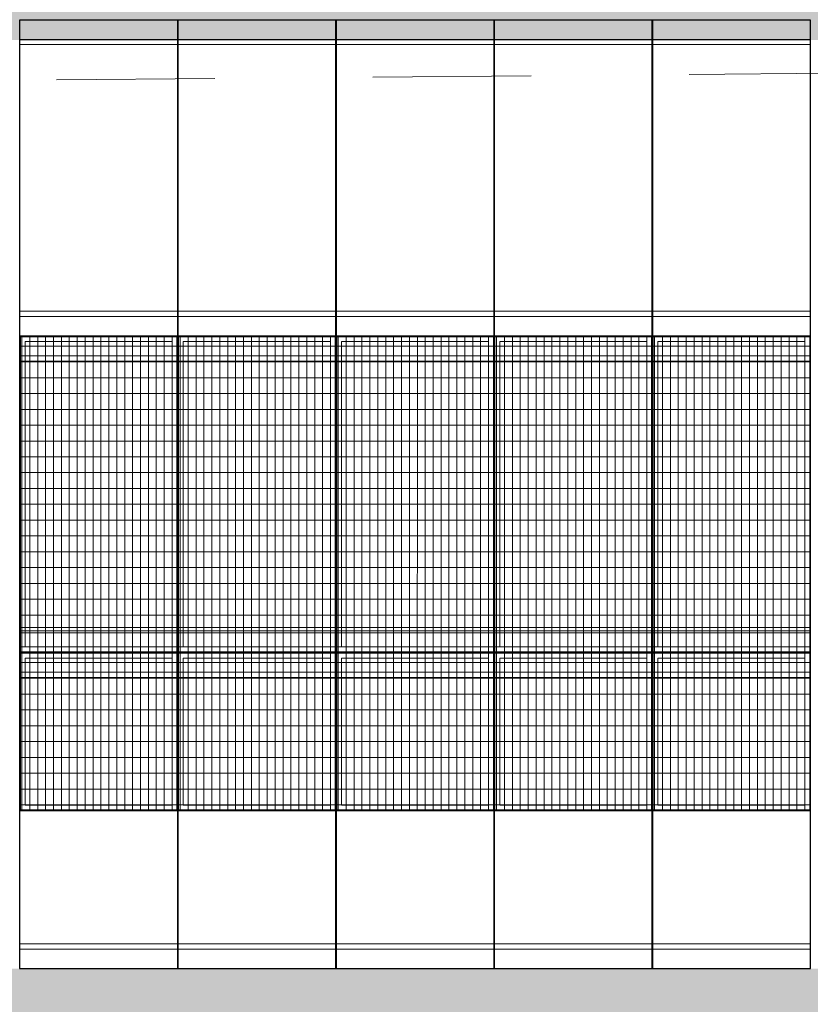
# Model space of a CAD drawing. Header units: metres. Extents: x -373759 to -373409, y 810976 to 811228.
# Tile 63 of 153: x -373613.38 to -373608.38, y 811109.66 to 811115.88. Entities that reach past the tile are written whole.
import ezdxf

# ---------------------------------------------------------------- set-up
doc = ezdxf.new("R2010")
doc.units = ezdxf.units.M
doc.header["$XCLIPFRAME"] = 2
doc.linetypes.add('TRAÇO 1mm', pattern=[2, 1, -1])
doc.layers.add('A-DETL', color=7, linetype='Continuous', lineweight=5, true_color=0x00a600)
for name, color, linetype, lineweight in [('A-FLOR', 7, 'Continuous', 5), ('A-FLOR-PATT', 7, 'Continuous', 5), ('A-GENM', 7, 'Continuous', 5), ('I-WALL', 7, 'Continuous', 5)]:
    doc.layers.add(name, color=color, linetype=linetype, lineweight=lineweight)
picture_1 = doc.add_image_def('image1.jpg', size_in_pixel=(999, 584))
pattern_1 = [(270, (3125.54, 1874.46), (100, 6e-15), []), (0, (3125.54, 1874.46), (0, 50), [])]

# ---------------------------------------------------------------- blocks, each defined once
blk = doc.blocks.new('_EST_ PLACA PISO ESTRUTURAL MEIO - _EST_ PLACA PISO ESTRUTURAL MEIO-V15-PISTA INFERIOR PARTE 1')
at = {"layer": 'A-GENM', "color": 253, "true_color": 0xaaaaaa}
for p, q in [((-1000, 500), (-1000, -500)), ((-997.5, 500), (997.5, 500)), ((-875.8, 500), (-997.5, 500)), ((-842.5, 500), (-875.8, 500)), ((842.5, 500), (-842.5, 500)), ((875.8, 500), (842.5, 500)), ((997.5, 500), (875.8, 500)), ((1000, 500), (1000, -500)), ((997.5, 497.5), (-997.5, 497.5)), ((-997.5, 497.5), (997.5, 497.5)), ((-997.5, 497.5), (-997.5, -497.5)), ((-997.5, 497.5), (-997.5, -497.5)), ((-997.5, -497.5), (-997.5, 497.5)), ((-997.5, 497.5), (-997.5, -497.5)), ((-875.8, 497.5), (-875.8, -497.5)), ((-842.5, -497.5), (-842.5, 497.5)), ((842.5, 497.5), (842.5, -497.5)), ((875.8, 497.5), (875.8, -497.5)), ((997.5, -497.5), (997.5, 497.5)), ((997.5, 497.5), (997.5, -497.5)), ((997.5, 497.5), (997.5, -497.5)), ((997.5, 497.5), (997.5, -497.5)), ((997.5, -497.5), (-997.5, -497.5)), ((-997.5, -497.5), (997.5, -497.5)), ((-997.5, -500), (-875.8, -500)), ((997.5, -500), (-997.5, -500)), ((-875.8, -500), (-842.5, -500)), ((-842.5, -500), (842.5, -500)), ((842.5, -500), (875.8, -500)), ((875.8, -500), (997.5, -500))]:
    blk.add_line(p, q, dxfattribs=at)
blk = doc.blocks.new('_EST_ PLACA PISO ESTRUTURAL MEIO - _EST_ PLACA PISO ESTRUTURAL MEIO-V122-PISTA INFERIOR PARTE 1')
at = {"layer": 'A-GENM', "color": 253, "true_color": 0xaaaaaa}
for p, q in [((-1000, -500), (-1000, 500)), ((-997.5, 500), (997.5, 500)), ((-875.8, 500), (-997.5, 500)), ((-842.5, 500), (-875.8, 500)), ((842.5, 500), (-842.5, 500)), ((875.8, 500), (842.5, 500)), ((997.5, 500), (875.8, 500)), ((1000, -500), (1000, 500)), ((997.5, 497.5), (-997.5, 497.5)), ((-997.5, 497.5), (997.5, 497.5)), ((-997.5, 497.5), (-997.5, -497.5)), ((-997.5, 497.5), (-997.5, -497.5)), ((-997.5, -497.5), (-997.5, 497.5)), ((-997.5, 497.5), (-997.5, -497.5)), ((-875.8, 493.2), (-875.8, 465)), ((-875.8, 465), (-875.8, -465)), ((-842.5, 465), (-842.5, 492.7)), ((-842.5, -465), (-842.5, 465)), ((842.5, 495), (842.5, 466.9)), ((842.5, 465), (842.5, -465)), ((875.8, 495), (875.8, 466.4)), ((875.8, 465), (875.8, -465)), ((997.5, -497.5), (997.5, 497.5)), ((997.5, 497.5), (997.5, -497.5)), ((997.5, 497.5), (997.5, -497.5)), ((997.5, 497.5), (997.5, -497.5)), ((997.5, -497.5), (-997.5, -497.5)), ((-997.5, -497.5), (997.5, -497.5)), ((-875.8, -465), (-875.8, -493.2)), ((-842.5, -492.7), (-842.5, -465)), ((842.5, -466.9), (842.5, -495)), ((875.8, -466.4), (875.8, -495)), ((-997.5, -500), (-875.8, -500)), ((997.5, -500), (-997.5, -500)), ((-875.8, -500), (-842.5, -500)), ((-842.5, -500), (842.5, -500)), ((842.5, -500), (875.8, -500)), ((875.8, -500), (997.5, -500))]:
    blk.add_line(p, q, dxfattribs=at)
blk = doc.blocks.new('_EST_ PLACA PISO ESTRUTURAL MEIO - _EST_ PLACA PISO ESTRUTURAL MEIO-V123-PISTA INFERIOR PARTE 1')
at = {"layer": 'A-GENM', "color": 253, "true_color": 0xaaaaaa}
for p, q in [((-1000, 500), (-1000, -500)), ((-997.5, 500), (0, 500)), ((-875.8, 500), (-997.5, 500)), ((-842.5, 500), (-875.8, 500)), ((0, 500), (-842.5, 500)), ((0, 500), (997.5, 500)), ((842.5, 500), (0, 500)), ((875.8, 500), (842.5, 500)), ((997.5, 500), (875.8, 500)), ((1000, 500), (1000, -500)), ((-2.5, 497.5), (-997.5, 497.5)), ((-997.5, 497.5), (-2.5, 497.5)), ((-997.5, 497.5), (-997.5, -497.5)), ((-997.5, 497.5), (-997.5, -497.5)), ((-997.5, -497.5), (-997.5, 497.5)), ((-997.5, 497.5), (-997.5, -497.5)), ((-875.8, 495), (-875.8, 467.8)), ((-875.8, 465), (-875.8, -465)), ((-842.5, 465), (-842.5, 495)), ((-842.5, -465), (-842.5, 465)), ((997.5, 497.5), (0, 497.5)), ((0, 497.5), (997.5, 497.5)), ((842.5, 497.5), (842.5, -497.5)), ((875.8, 497.5), (875.8, -497.5)), ((997.5, -497.5), (997.5, 497.5)), ((997.5, 497.5), (997.5, -497.5)), ((997.5, 497.5), (997.5, -497.5)), ((997.5, 497.5), (997.5, -497.5)), ((-2.5, -497.5), (-997.5, -497.5)), ((-997.5, -497.5), (-2.5, -497.5)), ((-875.8, -467.8), (-875.8, -495)), ((-842.5, -495), (-842.5, -465)), ((997.5, -497.5), (0, -497.5)), ((0, -497.5), (997.5, -497.5)), ((-997.5, -500), (-875.8, -500)), ((0, -500), (-997.5, -500)), ((-875.8, -500), (-842.5, -500)), ((-842.5, -500), (0, -500)), ((0, -500), (842.5, -500)), ((997.5, -500), (0, -500)), ((842.5, -500), (875.8, -500)), ((875.8, -500), (997.5, -500))]:
    blk.add_line(p, q, dxfattribs=at)
blk = doc.blocks.new('_EST_ PLACA PISO ESTRUTURAL MEIO - _EST_ PLACA PISO ESTRUTURAL MEIO-V92-PISTA INFERIOR PARTE 1')
at = {"layer": 'A-GENM', "color": 253, "true_color": 0xaaaaaa}
for p, q in [((-1000, 500), (-1000, -500)), ((-997.5, 500), (997.5, 500)), ((-875.8, 500), (-997.5, 500)), ((-842.5, 500), (-875.8, 500)), ((842.5, 500), (-842.5, 500)), ((875.8, 500), (842.5, 500)), ((997.5, 500), (875.8, 500)), ((1000, 500), (1000, -500)), ((997.5, 497.5), (-997.5, 497.5)), ((-997.5, 497.5), (997.5, 497.5)), ((-997.5, 497.5), (-997.5, -497.5)), ((-997.5, 497.5), (-997.5, -497.5)), ((-997.5, -497.5), (-997.5, 497.5)), ((-997.5, 497.5), (-997.5, -497.5)), ((-875.8, 497.5), (-875.8, -497.5)), ((-842.5, -497.5), (-842.5, 497.5)), ((842.5, 497.5), (842.5, -497.5)), ((875.8, 497.5), (875.8, -497.5)), ((997.5, -497.5), (997.5, 497.5)), ((997.5, 497.5), (997.5, -497.5)), ((997.5, 497.5), (997.5, -497.5)), ((997.5, 497.5), (997.5, -497.5)), ((997.5, -497.5), (-997.5, -497.5)), ((-997.5, -497.5), (997.5, -497.5)), ((-997.5, -500), (-875.8, -500)), ((997.5, -500), (-997.5, -500)), ((-875.8, -500), (-842.5, -500)), ((-842.5, -500), (842.5, -500)), ((842.5, -500), (875.8, -500)), ((875.8, -500), (997.5, -500))]:
    blk.add_line(p, q, dxfattribs=at)
blk = doc.blocks.new('_EST_ PLACA PISO ESTRUTURAL MEIO - _EST_ PLACA PISO ESTRUTURAL MEIO-V124-PISTA INFERIOR PARTE 1')
at = {"layer": 'A-GENM', "color": 253, "true_color": 0xaaaaaa}
for p, q in [((-1000, -500), (-1000, 500)), ((-997.5, 500), (997.5, 500)), ((-875.8, 500), (-997.5, 500)), ((-842.5, 500), (-875.8, 500)), ((842.5, 500), (-842.5, 500)), ((875.8, 500), (842.5, 500)), ((997.5, 500), (875.8, 500)), ((1000, -500), (1000, 500)), ((997.5, 497.5), (-997.5, 497.5)), ((-997.5, 497.5), (997.5, 497.5)), ((-997.5, 497.5), (-997.5, -497.5)), ((-997.5, 497.5), (-997.5, -497.5)), ((-997.5, -497.5), (-997.5, 497.5)), ((-997.5, 497.5), (-997.5, -497.5)), ((-875.8, 493.2), (-875.8, 465)), ((-875.8, 465), (-875.8, -465)), ((-842.5, 465), (-842.5, 492.7)), ((-842.5, -465), (-842.5, 465)), ((842.5, 495), (842.5, 466.9)), ((842.5, 465), (842.5, -465)), ((875.8, 495), (875.8, 466.4)), ((875.8, 465), (875.8, -465)), ((997.5, -497.5), (997.5, 497.5)), ((997.5, 497.5), (997.5, -497.5)), ((997.5, 497.5), (997.5, -497.5)), ((997.5, 497.5), (997.5, -497.5)), ((997.5, -497.5), (-997.5, -497.5)), ((-997.5, -497.5), (997.5, -497.5)), ((-875.8, -465), (-875.8, -493.2)), ((-842.5, -492.7), (-842.5, -465)), ((842.5, -466.9), (842.5, -495)), ((875.8, -466.4), (875.8, -495)), ((-997.5, -500), (-875.8, -500)), ((997.5, -500), (-997.5, -500)), ((-875.8, -500), (-842.5, -500)), ((-842.5, -500), (842.5, -500)), ((842.5, -500), (875.8, -500)), ((875.8, -500), (997.5, -500))]:
    blk.add_line(p, q, dxfattribs=at)
blk = doc.blocks.new('_EST_ PLACA PISO ESTRUTURAL MEIO - _EST_ PLACA PISO ESTRUTURAL MEIO-V125-PISTA INFERIOR PARTE 1')
at = {"layer": 'A-GENM', "color": 253, "true_color": 0xaaaaaa}
for p, q in [((-1000, 500), (-1000, -500)), ((-997.5, 500), (0, 500)), ((-875.8, 500), (-997.5, 500)), ((-842.5, 500), (-875.8, 500)), ((0, 500), (-842.5, 500)), ((0, 500), (997.5, 500)), ((842.5, 500), (0, 500)), ((875.8, 500), (842.5, 500)), ((997.5, 500), (875.8, 500)), ((1000, 500), (1000, -500)), ((-2.5, 497.5), (-997.5, 497.5)), ((-997.5, 497.5), (-2.5, 497.5)), ((-997.5, 497.5), (-997.5, -497.5)), ((-997.5, 497.5), (-997.5, -497.5)), ((-997.5, -497.5), (-997.5, 497.5)), ((-997.5, 497.5), (-997.5, -497.5)), ((-875.8, 495), (-875.8, 467.8)), ((-875.8, 465), (-875.8, -465)), ((-842.5, 465), (-842.5, 495)), ((-842.5, -465), (-842.5, 465)), ((997.5, 497.5), (0, 497.5)), ((0, 497.5), (997.5, 497.5)), ((842.5, 497.5), (842.5, -497.5)), ((875.8, 497.5), (875.8, -497.5)), ((997.5, -497.5), (997.5, 497.5)), ((997.5, 497.5), (997.5, -497.5)), ((997.5, 497.5), (997.5, -497.5)), ((997.5, 497.5), (997.5, -497.5)), ((-2.5, -497.5), (-997.5, -497.5)), ((-997.5, -497.5), (-2.5, -497.5)), ((-875.8, -467.8), (-875.8, -495)), ((-842.5, -495), (-842.5, -465)), ((997.5, -497.5), (0, -497.5)), ((0, -497.5), (997.5, -497.5)), ((-997.5, -500), (-875.8, -500)), ((0, -500), (-997.5, -500)), ((-875.8, -500), (-842.5, -500)), ((-842.5, -500), (0, -500)), ((0, -500), (842.5, -500)), ((997.5, -500), (0, -500)), ((842.5, -500), (875.8, -500)), ((875.8, -500), (997.5, -500))]:
    blk.add_line(p, q, dxfattribs=at)
blk = doc.blocks.new('_EST_ PLACA PISO ESTRUTURAL MEIO - _EST_ PLACA PISO ESTRUTURAL MEIO-V95-PISTA INFERIOR PARTE 1')
at = {"layer": 'A-GENM', "color": 253, "true_color": 0xaaaaaa}
for p, q in [((-1000, 500), (-1000, -500)), ((-997.5, 500), (997.5, 500)), ((-875.8, 500), (-997.5, 500)), ((-842.5, 500), (-875.8, 500)), ((842.5, 500), (-842.5, 500)), ((875.8, 500), (842.5, 500)), ((997.5, 500), (875.8, 500)), ((1000, 500), (1000, -500)), ((997.5, 497.5), (-997.5, 497.5)), ((-997.5, 497.5), (997.5, 497.5)), ((-997.5, 497.5), (-997.5, -497.5)), ((-997.5, 497.5), (-997.5, -497.5)), ((-997.5, -497.5), (-997.5, 497.5)), ((-997.5, 497.5), (-997.5, -497.5)), ((-875.8, 497.5), (-875.8, -497.5)), ((-842.5, -497.5), (-842.5, 497.5)), ((842.5, 497.5), (842.5, -497.5)), ((875.8, 497.5), (875.8, -497.5)), ((997.5, -497.5), (997.5, 497.5)), ((997.5, 497.5), (997.5, -497.5)), ((997.5, 497.5), (997.5, -497.5)), ((997.5, 497.5), (997.5, -497.5)), ((997.5, -497.5), (-997.5, -497.5)), ((-997.5, -497.5), (997.5, -497.5)), ((-997.5, -500), (-875.8, -500)), ((997.5, -500), (-997.5, -500)), ((-875.8, -500), (-842.5, -500)), ((-842.5, -500), (842.5, -500)), ((842.5, -500), (875.8, -500)), ((875.8, -500), (997.5, -500))]:
    blk.add_line(p, q, dxfattribs=at)
blk = doc.blocks.new('_EST_ PLACA PISO ESTRUTURAL MEIO - _EST_ PLACA PISO ESTRUTURAL MEIO-V126-PISTA INFERIOR PARTE 1')
at = {"layer": 'A-GENM', "color": 253, "true_color": 0xaaaaaa}
for p, q in [((-1000, -500), (-1000, 500)), ((-997.5, 500), (997.5, 500)), ((-875.8, 500), (-997.5, 500)), ((-842.5, 500), (-875.8, 500)), ((842.5, 500), (-842.5, 500)), ((875.8, 500), (842.5, 500)), ((997.5, 500), (875.8, 500)), ((1000, -500), (1000, 500)), ((997.5, 497.5), (-997.5, 497.5)), ((-997.5, 497.5), (997.5, 497.5)), ((-997.5, 497.5), (-997.5, -497.5)), ((-997.5, 497.5), (-997.5, -497.5)), ((-997.5, -497.5), (-997.5, 497.5)), ((-997.5, 497.5), (-997.5, -497.5)), ((-875.8, 493.2), (-875.8, 465)), ((-875.8, 465), (-875.8, -465)), ((-842.5, 465), (-842.5, 492.7)), ((-842.5, -465), (-842.5, 465)), ((842.5, 495), (842.5, 466.9)), ((842.5, 465), (842.5, -465)), ((875.8, 495), (875.8, 466.4)), ((875.8, 465), (875.8, -465)), ((997.5, -497.5), (997.5, 497.5)), ((997.5, 497.5), (997.5, -497.5)), ((997.5, 497.5), (997.5, -497.5)), ((997.5, 497.5), (997.5, -497.5)), ((997.5, -497.5), (-997.5, -497.5)), ((-997.5, -497.5), (997.5, -497.5)), ((-875.8, -465), (-875.8, -493.2)), ((-842.5, -492.7), (-842.5, -465)), ((842.5, -466.9), (842.5, -495)), ((875.8, -466.4), (875.8, -495)), ((-997.5, -500), (-875.8, -500)), ((997.5, -500), (-997.5, -500)), ((-875.8, -500), (-842.5, -500)), ((-842.5, -500), (842.5, -500)), ((842.5, -500), (875.8, -500)), ((875.8, -500), (997.5, -500))]:
    blk.add_line(p, q, dxfattribs=at)
blk = doc.blocks.new('_EST_ PLACA PISO ESTRUTURAL MEIO - _EST_ PLACA PISO ESTRUTURAL MEIO-V127-PISTA INFERIOR PARTE 1')
at = {"layer": 'A-GENM', "color": 253, "true_color": 0xaaaaaa}
for p, q in [((-1000, 500), (-1000, -500)), ((-997.5, 500), (0, 500)), ((-875.8, 500), (-997.5, 500)), ((-842.5, 500), (-875.8, 500)), ((0, 500), (-842.5, 500)), ((0, 500), (997.5, 500)), ((842.5, 500), (0, 500)), ((875.8, 500), (842.5, 500)), ((997.5, 500), (875.8, 500)), ((1000, 500), (1000, -500)), ((-2.5, 497.5), (-997.5, 497.5)), ((-997.5, 497.5), (-2.5, 497.5)), ((-997.5, 497.5), (-997.5, -497.5)), ((-997.5, 497.5), (-997.5, -497.5)), ((-997.5, -497.5), (-997.5, 497.5)), ((-997.5, 497.5), (-997.5, -497.5)), ((-875.8, 495), (-875.8, 467.8)), ((-875.8, 465), (-875.8, -465)), ((-842.5, 465), (-842.5, 495)), ((-842.5, -465), (-842.5, 465)), ((997.5, 497.5), (0, 497.5)), ((0, 497.5), (997.5, 497.5)), ((842.5, 497.5), (842.5, -497.5)), ((875.8, 497.5), (875.8, -497.5)), ((997.5, -497.5), (997.5, 497.5)), ((997.5, 497.5), (997.5, -497.5)), ((997.5, 497.5), (997.5, -497.5)), ((997.5, 497.5), (997.5, -497.5)), ((-2.5, -497.5), (-997.5, -497.5)), ((-997.5, -497.5), (-2.5, -497.5)), ((-875.8, -467.8), (-875.8, -495)), ((-842.5, -495), (-842.5, -465)), ((997.5, -497.5), (0, -497.5)), ((0, -497.5), (997.5, -497.5)), ((-997.5, -500), (-875.8, -500)), ((0, -500), (-997.5, -500)), ((-875.8, -500), (-842.5, -500)), ((-842.5, -500), (0, -500)), ((0, -500), (842.5, -500)), ((997.5, -500), (0, -500)), ((842.5, -500), (875.8, -500)), ((875.8, -500), (997.5, -500))]:
    blk.add_line(p, q, dxfattribs=at)
blk = doc.blocks.new('_EST_ PLACA PISO ESTRUTURAL MEIO - _EST_ PLACA PISO ESTRUTURAL MEIO-V128-PISTA INFERIOR PARTE 1')
at = {"layer": 'A-GENM', "color": 253, "true_color": 0xaaaaaa}
for p, q in [((-1000, -500), (-1000, 500)), ((-997.5, 500), (997.5, 500)), ((-875.8, 500), (-997.5, 500)), ((-842.5, 500), (-875.8, 500)), ((842.5, 500), (-842.5, 500)), ((875.8, 500), (842.5, 500)), ((997.5, 500), (875.8, 500)), ((1000, -500), (1000, 500)), ((997.5, 497.5), (-997.5, 497.5)), ((-997.5, 497.5), (997.5, 497.5)), ((-997.5, 497.5), (-997.5, -497.5)), ((-997.5, 497.5), (-997.5, -497.5)), ((-997.5, -497.5), (-997.5, 497.5)), ((-997.5, 497.5), (-997.5, -497.5)), ((-875.8, 493.2), (-875.8, 465)), ((-875.8, 465), (-875.8, -465)), ((-842.5, 465), (-842.5, 492.7)), ((-842.5, -465), (-842.5, 465)), ((842.5, 495), (842.5, 466.9)), ((842.5, 465), (842.5, -465)), ((875.8, 495), (875.8, 466.4)), ((875.8, 465), (875.8, -465)), ((997.5, -497.5), (997.5, 497.5)), ((997.5, 497.5), (997.5, -497.5)), ((997.5, 497.5), (997.5, -497.5)), ((997.5, 497.5), (997.5, -497.5)), ((997.5, -497.5), (-997.5, -497.5)), ((-997.5, -497.5), (997.5, -497.5)), ((-875.8, -465), (-875.8, -493.2)), ((-842.5, -492.7), (-842.5, -465)), ((842.5, -466.9), (842.5, -495)), ((875.8, -466.4), (875.8, -495)), ((-997.5, -500), (-875.8, -500)), ((997.5, -500), (-997.5, -500)), ((-875.8, -500), (-842.5, -500)), ((-842.5, -500), (842.5, -500)), ((842.5, -500), (875.8, -500)), ((875.8, -500), (997.5, -500))]:
    blk.add_line(p, q, dxfattribs=at)
blk = doc.blocks.new('_EST_ PLACA PISO ESTRUTURAL MEIO - _EST_ PLACA PISO ESTRUTURAL MEIO-V129-PISTA INFERIOR PARTE 1')
at = {"layer": 'A-GENM', "color": 253, "true_color": 0xaaaaaa}
for p, q in [((-1000, 500), (-1000, -500)), ((-997.5, 500), (0, 500)), ((-875.8, 500), (-997.5, 500)), ((-842.5, 500), (-875.8, 500)), ((0, 500), (-842.5, 500)), ((0, 500), (997.5, 500)), ((842.5, 500), (0, 500)), ((875.8, 500), (842.5, 500)), ((997.5, 500), (875.8, 500)), ((1000, 500), (1000, -500)), ((-2.5, 497.5), (-997.5, 497.5)), ((-997.5, 497.5), (-2.5, 497.5)), ((-997.5, 497.5), (-997.5, -497.5)), ((-997.5, 497.5), (-997.5, -497.5)), ((-997.5, -497.5), (-997.5, 497.5)), ((-997.5, 497.5), (-997.5, -497.5)), ((-875.8, 495), (-875.8, 467.8)), ((-875.8, 465), (-875.8, -465)), ((-842.5, 465), (-842.5, 495)), ((-842.5, -465), (-842.5, 465)), ((997.5, 497.5), (0, 497.5)), ((0, 497.5), (997.5, 497.5)), ((842.5, 497.5), (842.5, -497.5)), ((875.8, 497.5), (875.8, -497.5)), ((997.5, -497.5), (997.5, 497.5)), ((997.5, 497.5), (997.5, -497.5)), ((997.5, 497.5), (997.5, -497.5)), ((997.5, 497.5), (997.5, -497.5)), ((-2.5, -497.5), (-997.5, -497.5)), ((-997.5, -497.5), (-2.5, -497.5)), ((-875.8, -467.8), (-875.8, -495)), ((-842.5, -495), (-842.5, -465)), ((997.5, -497.5), (0, -497.5)), ((0, -497.5), (997.5, -497.5)), ((-997.5, -500), (-875.8, -500)), ((0, -500), (-997.5, -500)), ((-875.8, -500), (-842.5, -500)), ((-842.5, -500), (0, -500)), ((0, -500), (842.5, -500)), ((997.5, -500), (0, -500)), ((842.5, -500), (875.8, -500)), ((875.8, -500), (997.5, -500))]:
    blk.add_line(p, q, dxfattribs=at)
blk = doc.blocks.new('_EST_ PLACA PISO ESTRUTURAL MEIO - _EST_ PLACA PISO ESTRUTURAL MEIO-V130-PISTA INFERIOR PARTE 1')
at = {"layer": 'A-GENM', "color": 253, "true_color": 0xaaaaaa}
for p, q in [((-1000, -500), (-1000, 500)), ((-997.5, 500), (997.5, 500)), ((-875.8, 500), (-997.5, 500)), ((-842.5, 500), (-875.8, 500)), ((842.5, 500), (-842.5, 500)), ((875.8, 500), (842.5, 500)), ((997.5, 500), (875.8, 500)), ((1000, -500), (1000, 500)), ((997.5, 497.5), (-997.5, 497.5)), ((-997.5, 497.5), (997.5, 497.5)), ((-997.5, 497.5), (-997.5, -497.5)), ((-997.5, 497.5), (-997.5, -497.5)), ((-997.5, -497.5), (-997.5, 497.5)), ((-997.5, 497.5), (-997.5, -497.5)), ((-875.8, 493.2), (-875.8, 465)), ((-875.8, 465), (-875.8, -465)), ((-842.5, 465), (-842.5, 492.7)), ((-842.5, -465), (-842.5, 465)), ((842.5, 495), (842.5, 466.9)), ((842.5, 465), (842.5, -465)), ((875.8, 495), (875.8, 466.4)), ((875.8, 465), (875.8, -465)), ((997.5, -497.5), (997.5, 497.5)), ((997.5, 497.5), (997.5, -497.5)), ((997.5, 497.5), (997.5, -497.5)), ((997.5, 497.5), (997.5, -497.5)), ((997.5, -497.5), (-997.5, -497.5)), ((-997.5, -497.5), (997.5, -497.5)), ((-875.8, -465), (-875.8, -493.2)), ((-842.5, -492.7), (-842.5, -465)), ((842.5, -466.9), (842.5, -495)), ((875.8, -466.4), (875.8, -495)), ((-997.5, -500), (-875.8, -500)), ((997.5, -500), (-997.5, -500)), ((-875.8, -500), (-842.5, -500)), ((-842.5, -500), (842.5, -500)), ((842.5, -500), (875.8, -500)), ((875.8, -500), (997.5, -500))]:
    blk.add_line(p, q, dxfattribs=at)
blk = doc.blocks.new('_EST_ PLACA PISO ESTRUTURAL MEIO - _EST_ PLACA PISO ESTRUTURAL MEIO-V131-PISTA INFERIOR PARTE 1')
at = {"layer": 'A-GENM', "color": 253, "true_color": 0xaaaaaa}
for p, q in [((-1000, 500), (-1000, -500)), ((-997.5, 500), (0, 500)), ((-875.8, 500), (-997.5, 500)), ((-842.5, 500), (-875.8, 500)), ((0, 500), (-842.5, 500)), ((0, 500), (997.5, 500)), ((842.5, 500), (0, 500)), ((875.8, 500), (842.5, 500)), ((997.5, 500), (875.8, 500)), ((1000, 500), (1000, -500)), ((-2.5, 497.5), (-997.5, 497.5)), ((-997.5, 497.5), (-2.5, 497.5)), ((-997.5, 497.5), (-997.5, -497.5)), ((-997.5, 497.5), (-997.5, -497.5)), ((-997.5, -497.5), (-997.5, 497.5)), ((-997.5, 497.5), (-997.5, -497.5)), ((-875.8, 495), (-875.8, 467.8)), ((-875.8, 465), (-875.8, -465)), ((-842.5, 465), (-842.5, 495)), ((-842.5, -465), (-842.5, 465)), ((997.5, 497.5), (0, 497.5)), ((0, 497.5), (997.5, 497.5)), ((842.5, 497.5), (842.5, -497.5)), ((875.8, 497.5), (875.8, -497.5)), ((997.5, -497.5), (997.5, 497.5)), ((997.5, 497.5), (997.5, -497.5)), ((997.5, 497.5), (997.5, -497.5)), ((997.5, 497.5), (997.5, -497.5)), ((-2.5, -497.5), (-997.5, -497.5)), ((-997.5, -497.5), (-2.5, -497.5)), ((-875.8, -467.8), (-875.8, -495)), ((-842.5, -495), (-842.5, -465)), ((997.5, -497.5), (0, -497.5)), ((0, -497.5), (997.5, -497.5)), ((-997.5, -500), (-875.8, -500)), ((0, -500), (-997.5, -500)), ((-875.8, -500), (-842.5, -500)), ((-842.5, -500), (0, -500)), ((0, -500), (842.5, -500)), ((997.5, -500), (0, -500)), ((842.5, -500), (875.8, -500)), ((875.8, -500), (997.5, -500))]:
    blk.add_line(p, q, dxfattribs=at)
blk = doc.blocks.new('_EME_ GRADEX PISO 3X1  - _EME_ GRADEX PISO 3X1 -V357-PISTA INFERIOR PARTE 1')
at = {"layer": 'A-GENM', "true_color": 0xaaaaaa}
h = blk.add_hatch(dxfattribs=at)
h.set_pattern_fill('FP_1', color=253, style=0, pattern_type=2)
h.set_pattern_definition(pattern_1)
h.paths.add_polyline_path([(3000, 0), (0, 0), (0, -1000), (3000, -1000), (3000, -201.7)], flags=0)
at = {"layer": 'A-GENM', "color": 253, "true_color": 0xaaaaaa}
for p, q in [((0, -1000), (0, 0)), ((0, 0), (2000, 0)), ((2000, 0), (0, 0)), ((0, 0), (0, -1000)), ((0, -1000), (0, 0)), ((0, 0), (3000, 0)), ((3000, 0), (0, 0)), ((0, 0), (0, -1000)), ((2000, 0), (2000, -1000)), ((2000, -1000), (2000, 0)), ((3000, 0), (3000, -1000)), ((3000, -1000), (3000, 0)), ((5, -5), (1995, -5)), ((5, -995), (5, -5)), ((5, -5), (1995, -5)), ((5, -995), (5, -5)), ((1965, -35), (35, -35)), ((35, -35), (35, -965)), ((35, -965), (35, -35)), ((35, -35), (1965, -35)), ((1965, -965), (1965, -35)), ((1965, -35), (1965, -965)), ((1995, -5), (1995, -995)), ((1995, -5), (1995, -995)), ((2000, -1000), (2000, 0)), ((2000, 0), (3000, 0)), ((3000, 0), (2000, 0)), ((2000, 0), (2000, -1000)), ((2005, -5), (2995, -5)), ((2005, -995), (2005, -5)), ((2005, -5), (2995, -5)), ((2005, -995), (2005, -5)), ((2965, -35), (2035, -35)), ((2035, -35), (2035, -965)), ((2035, -965), (2035, -35)), ((2035, -35), (2965, -35)), ((2965, -965), (2965, -35)), ((2965, -35), (2965, -965)), ((2995, -5), (2995, -995)), ((2995, -5), (2995, -995)), ((3000, 0), (3000, -1000)), ((3000, -1000), (3000, 0)), ((1995, -995), (5, -995)), ((1995, -995), (5, -995)), ((35, -965), (1965, -965)), ((1965, -965), (35, -965)), ((2995, -995), (2005, -995)), ((2995, -995), (2005, -995)), ((2035, -965), (2965, -965)), ((2965, -965), (2035, -965)), ((2000, -1000), (0, -1000)), ((0, -1000), (2000, -1000)), ((3000, -1000), (0, -1000)), ((0, -1000), (3000, -1000)), ((3000, -1000), (2000, -1000)), ((2000, -1000), (3000, -1000))]:
    blk.add_line(p, q, dxfattribs=at)
blk = doc.blocks.new('_EME_ GRADEX PISO 3X1  - _EME_ GRADEX PISO 3X1 -V185-PISTA INFERIOR PARTE 1')
at = {"layer": 'A-GENM', "true_color": 0xaaaaaa}
h = blk.add_hatch(dxfattribs=at)
h.set_pattern_fill('FP_4', color=253, style=0, pattern_type=2)
h.set_pattern_definition([(90, (3125.54, -1874.46), (100, -6e-15), []), (0, (3125.54, -1874.46), (0, -50), [])])
h.paths.add_polyline_path([(0, 0), (3000, 0), (3000, 1000), (0, 1000), (0, 557.8)], flags=0)
at = {"layer": 'A-GENM', "color": 253, "true_color": 0xaaaaaa}
for p, q in [((0, 0), (0, 1000)), ((0, 1000), (2000, 1000)), ((2000, 1000), (0, 1000)), ((0, 1000), (0, 0)), ((0, 0), (0, 1000)), ((0, 1000), (3000, 1000)), ((3000, 1000), (0, 1000)), ((0, 1000), (0, 0)), ((2000, 1000), (2000, 0)), ((2000, 0), (2000, 1000)), ((2000, 0), (2000, 1000)), ((2000, 1000), (3000, 1000)), ((3000, 1000), (2000, 1000)), ((2000, 1000), (2000, 0)), ((3000, 1000), (3000, 0)), ((3000, 0), (3000, 1000)), ((3000, 1000), (3000, 0)), ((3000, 0), (3000, 1000)), ((5, 5), (5, 995)), ((5, 995), (1995, 995)), ((5, 995), (1995, 995)), ((5, 5), (5, 995)), ((1965, 965), (35, 965)), ((35, 965), (35, 35)), ((35, 35), (35, 965)), ((35, 965), (1965, 965)), ((1965, 35), (1965, 965)), ((1965, 965), (1965, 35)), ((1995, 995), (1995, 5)), ((1995, 995), (1995, 5)), ((2005, 5), (2005, 995)), ((2005, 995), (2995, 995)), ((2005, 995), (2995, 995)), ((2005, 5), (2005, 995)), ((2035, 965), (2035, 35)), ((2965, 965), (2035, 965)), ((2035, 965), (2965, 965)), ((2035, 35), (2035, 965)), ((2965, 35), (2965, 965)), ((2965, 965), (2965, 35)), ((2995, 995), (2995, 5)), ((2995, 995), (2995, 5)), ((2000, 0), (0, 0)), ((0, 0), (2000, 0)), ((3000, 0), (0, 0)), ((0, 0), (3000, 0)), ((1995, 5), (5, 5)), ((1995, 5), (5, 5)), ((35, 35), (1965, 35)), ((1965, 35), (35, 35)), ((3000, 0), (2000, 0)), ((2000, 0), (3000, 0)), ((2995, 5), (2005, 5)), ((2995, 5), (2005, 5)), ((2035, 35), (2965, 35)), ((2965, 35), (2035, 35))]:
    blk.add_line(p, q, dxfattribs=at)
blk = doc.blocks.new('_EME_ GRADEX PISO 3X1  - _EME_ GRADEX PISO 3X1 -3587918-PISTA INFERIOR PARTE 1')
at = {"layer": 'A-GENM', "true_color": 0xaaaaaa}
h = blk.add_hatch(dxfattribs=at)
h.set_pattern_fill('FP_1', color=253, style=0, pattern_type=2)
h.set_pattern_definition(pattern_1)
h.paths.add_polyline_path([(0, -1000), (3000, -1000), (3000, 0), (0, 0), (0, -502.1)], flags=0)
at = {"layer": 'A-GENM', "color": 253, "true_color": 0xaaaaaa}
for p, q in [((0, -1000), (0, 0)), ((0, 0), (2000, 0)), ((2000, 0), (0, 0)), ((0, 0), (0, -1000)), ((0, -1000), (0, 0)), ((0, 0), (3000, 0)), ((3000, 0), (0, 0)), ((0, 0), (0, -1000)), ((2000, 0), (2000, -1000)), ((2000, -1000), (2000, 0)), ((3000, 0), (3000, -1000)), ((3000, -1000), (3000, 0)), ((5, -5), (1995, -5)), ((5, -995), (5, -5)), ((5, -5), (1995, -5)), ((5, -995), (5, -5)), ((1965, -35), (35, -35)), ((35, -35), (35, -965)), ((35, -965), (35, -35)), ((35, -35), (1965, -35)), ((1965, -965), (1965, -35)), ((1965, -35), (1965, -965)), ((1995, -5), (1995, -995)), ((1995, -5), (1995, -995)), ((2000, -1000), (2000, 0)), ((2000, 0), (3000, 0)), ((3000, 0), (2000, 0)), ((2000, 0), (2000, -1000)), ((2005, -5), (2995, -5)), ((2005, -995), (2005, -5)), ((2005, -5), (2995, -5)), ((2005, -995), (2005, -5)), ((2965, -35), (2035, -35)), ((2035, -35), (2035, -965)), ((2035, -965), (2035, -35)), ((2035, -35), (2965, -35)), ((2965, -965), (2965, -35)), ((2965, -35), (2965, -965)), ((2995, -5), (2995, -995)), ((2995, -5), (2995, -995)), ((3000, 0), (3000, -1000)), ((3000, -1000), (3000, 0)), ((1995, -995), (5, -995)), ((1995, -995), (5, -995)), ((35, -965), (1965, -965)), ((1965, -965), (35, -965)), ((2995, -995), (2005, -995)), ((2995, -995), (2005, -995)), ((2035, -965), (2965, -965)), ((2965, -965), (2035, -965)), ((2000, -1000), (0, -1000)), ((0, -1000), (2000, -1000)), ((3000, -1000), (0, -1000)), ((0, -1000), (3000, -1000)), ((3000, -1000), (2000, -1000)), ((2000, -1000), (3000, -1000))]:
    blk.add_line(p, q, dxfattribs=at)

msp = doc.modelspace()

# ---------------------------------------------------------------- hatches: boundary and pattern name
at = {"layer": 'A-FLOR-PATT', "true_color": 0xff9191}
msp.add_hatch(color=21, dxfattribs=at).paths.add_polyline_path([(-373473.0921, 811079.2022), (-373472.52, 811081.1186), (-373565.7693, 811108.9896), (-373566.2673, 811109.1319), (-373566.7686, 811109.2621), (-373567.2729, 811109.3802), (-373567.7799, 811109.486), (-373568.2893, 811109.5795), (-373568.8008, 811109.6606), (-373569.3142, 811109.7294), (-373569.829, 811109.7857), (-373570.3451, 811109.8295), (-373570.8621, 811109.8608), (-373571.3797, 811109.8796), (-373571.8975, 811109.8859), (-373707.604, 811109.8866), (-373707.9405, 811109.8929), (-373708.277, 811109.9118), (-373708.6127, 811109.9434), (-373708.9471, 811109.9875), (-373709.2795, 811110.0441), (-373709.6096, 811110.1131), (-373709.9825, 811110.2076), (-373710.2675, 811110.2902), (-373710.5812, 811110.3936), (-373710.8973, 811110.5112), (-373711.2091, 811110.6407), (-373711.5152, 811110.7814), (-373711.8164, 811110.9338), (-373712.1111, 811111.0971), (-373712.4459, 811111.3018), (-373712.6817, 811111.4565), (-373712.9568, 811111.6522), (-373713.2238, 811111.8577), (-373713.4832, 811112.0732), (-373713.7343, 811112.2983), (-373713.9769, 811112.5327), (-373714.2105, 811112.7759), (-373714.4348, 811113.0278), (-373714.6495, 811113.2878), (-373714.8543, 811113.5558), (-373715.0489, 811113.8312), (-373715.2721, 811114.1788), (-373715.4065, 811114.403), (-373715.569, 811114.6985), (-373715.7204, 811114.9999), (-373715.8603, 811115.3067), (-373715.9886, 811115.6186), (-373716.1052, 811115.9351), (-373716.2098, 811116.2557), (-373716.3023, 811116.58), (-373716.3826, 811116.9076), (-373716.4506, 811117.2379), (-373716.5061, 811117.5706), (-373716.5492, 811117.9051), (-373716.5815, 811118.2744), (-373716.6048, 811118.2745), (-373716.4874, 811155.5311), (-373718.4874, 811155.5311), (-373718.6028, 811118.9212), (-373718.5978, 811118.5529), (-373718.5805, 811118.185), (-373718.5508, 811117.8178), (-373718.5089, 811117.4518), (-373718.4547, 811117.0875), (-373718.3884, 811116.7252), (-373718.31, 811116.3652), (-373718.2196, 811116.0082), (-373718.1173, 811115.6543), (-373718.0031, 811115.3041), (-373717.8774, 811114.9579), (-373717.7401, 811114.6161), (-373717.5914, 811114.279), (-373717.4315, 811113.9472), (-373717.2606, 811113.6209), (-373717.0789, 811113.3005), (-373716.8866, 811112.9863), (-373716.6838, 811112.6788), (-373716.4709, 811112.3782), (-373716.248, 811112.085), (-373716.0154, 811111.7993), (-373715.7734, 811111.5216), (-373715.5222, 811111.2522), (-373715.2622, 811110.9913), (-373714.9851, 811110.7319), (-373714.7166, 811110.4964), (-373714.4317, 811110.2629), (-373714.1391, 811110.0391), (-373713.8393, 811109.8252), (-373713.5324, 811109.6215), (-373713.2188, 811109.4282), (-373712.899, 811109.2454), (-373712.5732, 811109.0735), (-373712.2419, 811108.9126), (-373711.9053, 811108.7629), (-373711.564, 811108.6245), (-373711.2181, 811108.4976), (-373710.8683, 811108.3824), (-373710.5147, 811108.279), (-373710.158, 811108.1874), (-373709.7983, 811108.1079), (-373709.4362, 811108.0404), (-373709.072, 811107.9851), (-373708.7062, 811107.942), (-373708.2768, 811107.9081), (-373707.9712, 811107.8927), (-373707.6029, 811107.8865), (-373571.8976, 811107.8859), (-373571.4281, 811107.8802), (-373570.9589, 811107.8631), (-373570.4902, 811107.8348), (-373570.0224, 811107.795), (-373569.5556, 811107.744), (-373569.0903, 811107.6817), (-373568.6266, 811107.6081), (-373568.1647, 811107.5233), (-373567.7051, 811107.4274), (-373567.248, 811107.3204), (-373566.7935, 811107.2024), (-373566.3421, 811107.0734), (-373476.303, 811080.1619)], flags=0)
at = {"layer": 'I-WALL', "true_color": 0x808080}
h = msp.add_hatch(color=8, dxfattribs=at)
h.paths.add_polyline_path([(-373594.3824, 811116.0061), (-373657.6679, 811116.0063), (-373657.6679, 811115.7563), (-373594.3824, 811115.7561)], flags=0)
h.paths.add_polyline_path([(-373593.3957, 811115.7561), (-373593.3957, 811116.0061), (-373594.3824, 811116.0061), (-373594.3824, 811115.7561)], flags=0)
h.paths.add_polyline_path([(-373626.7489, 811115.8812), (-373626.7489, 811115.8812), (-373626.3904, 811115.8812)], flags=0)
h.paths.add_polyline_path([(-373628.3824, 811115.8887), (-373628.3824, 811115.8887), (-373628.3824, 811116.0062)], flags=0)

# ---------------------------------------------------------------- linework, layer by layer
at = {"layer": 'A-DETL', "color": 40, "linetype": 'TRAÇO 1mm', "lineweight": 20, "true_color": 0xf5c00a}
msp.add_line((-373695.1453, 811114.7962), (-373597.0347, 811115.6413), dxfattribs=at)
at = {"layer": 'A-FLOR'}
for p, q in [((-373612.3849, 811109.8861), (-373613.3799, 811109.8861)), ((-373611.3849, 811109.8861), (-373612.3799, 811109.8861)), ((-373610.3849, 811109.8861), (-373611.3799, 811109.8861)), ((-373609.3849, 811109.8861), (-373610.3799, 811109.8861)), ((-373608.3849, 811109.8861), (-373609.3799, 811109.8861))]:
    msp.add_line(p, q, dxfattribs=at)
at = {"layer": 'I-WALL'}
for p, q in [((-373612.3849, 811115.7561), (-373613.3799, 811115.7561)), ((-373611.3849, 811115.7561), (-373612.3799, 811115.7561)), ((-373610.3849, 811115.7561), (-373611.3799, 811115.7561)), ((-373609.3849, 811115.7561), (-373610.3799, 811115.7561)), ((-373608.3849, 811115.7561), (-373609.3799, 811115.7561))]:
    msp.add_line(p, q, dxfattribs=at)

# ---------------------------------------------------------------- block references
at = {"layer": 'A-GENM', "color": 253, "true_color": 0xaaaaaa}
for name, p, xscale, yscale, zscale, rotation in [('_EST_ PLACA PISO ESTRUTURAL MEIO - _EST_ PLACA PISO ESTRUTURAL MEIO-V15-PISTA INFERIOR PARTE 1', (-373612.8824, 811114.8836), 0.001000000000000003, 0.001000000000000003, 0.001000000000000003, 269.9997169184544), ('_EST_ PLACA PISO ESTRUTURAL MEIO - _EST_ PLACA PISO ESTRUTURAL MEIO-V92-PISTA INFERIOR PARTE 1', (-373611.8824, 811114.8836), 0.001000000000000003, 0.001000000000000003, 0.001000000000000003, 269.9997169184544), ('_EST_ PLACA PISO ESTRUTURAL MEIO - _EST_ PLACA PISO ESTRUTURAL MEIO-V95-PISTA INFERIOR PARTE 1', (-373610.8824, 811114.8836), 0.001000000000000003, 0.001000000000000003, 0.001000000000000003, 269.9997169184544), ('_EST_ PLACA PISO ESTRUTURAL MEIO - _EST_ PLACA PISO ESTRUTURAL MEIO-V15-PISTA INFERIOR PARTE 1', (-373609.8824, 811114.8836), 0.001000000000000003, 0.001000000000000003, 0.001000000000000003, 269.9997169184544), ('_EST_ PLACA PISO ESTRUTURAL MEIO - _EST_ PLACA PISO ESTRUTURAL MEIO-V15-PISTA INFERIOR PARTE 1', (-373608.8824, 811114.8836), 0.001000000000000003, 0.001000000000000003, 0.001000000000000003, 269.9997169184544), ('_EST_ PLACA PISO ESTRUTURAL MEIO - _EST_ PLACA PISO ESTRUTURAL MEIO-V122-PISTA INFERIOR PARTE 1', (-373612.8824, 811112.8836), 0.001000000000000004, 0.001000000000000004, 0.001000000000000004, 89.999716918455), ('_EME_ GRADEX PISO 3X1  - _EME_ GRADEX PISO 3X1 -V357-PISTA INFERIOR PARTE 1', (-373612.3824, 811113.8836), 0.001, 0.001, 0.001, 269.9997169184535), ('_EST_ PLACA PISO ESTRUTURAL MEIO - _EST_ PLACA PISO ESTRUTURAL MEIO-V124-PISTA INFERIOR PARTE 1', (-373611.8824, 811112.8836), 0.001000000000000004, 0.001000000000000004, 0.001000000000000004, 89.999716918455), ('_EME_ GRADEX PISO 3X1  - _EME_ GRADEX PISO 3X1 -V185-PISTA INFERIOR PARTE 1', (-373612.3824, 811113.8836), 0.001, 0.001, 0.001, 269.9997169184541), ('_EST_ PLACA PISO ESTRUTURAL MEIO - _EST_ PLACA PISO ESTRUTURAL MEIO-V126-PISTA INFERIOR PARTE 1', (-373610.8824, 811112.8836), 0.001000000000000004, 0.001000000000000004, 0.001000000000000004, 89.999716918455), ('_EME_ GRADEX PISO 3X1  - _EME_ GRADEX PISO 3X1 -3587918-PISTA INFERIOR PARTE 1', (-373610.3824, 811113.8836), 0.001, 0.001, 0.001, 269.9997169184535), ('_EST_ PLACA PISO ESTRUTURAL MEIO - _EST_ PLACA PISO ESTRUTURAL MEIO-V128-PISTA INFERIOR PARTE 1', (-373609.8824, 811112.8836), 0.001000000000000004, 0.001000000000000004, 0.001000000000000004, 89.999716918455), ('_EME_ GRADEX PISO 3X1  - _EME_ GRADEX PISO 3X1 -V185-PISTA INFERIOR PARTE 1', (-373610.3824, 811113.8836), 0.001, 0.001, 0.001, 269.9997169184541), ('_EST_ PLACA PISO ESTRUTURAL MEIO - _EST_ PLACA PISO ESTRUTURAL MEIO-V130-PISTA INFERIOR PARTE 1', (-373608.8824, 811112.8836), 0.001000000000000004, 0.001000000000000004, 0.001000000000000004, 89.999716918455), ('_EME_ GRADEX PISO 3X1  - _EME_ GRADEX PISO 3X1 -3587918-PISTA INFERIOR PARTE 1', (-373608.3824, 811113.8836), 0.001, 0.001, 0.001, 269.9997169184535), ('_EST_ PLACA PISO ESTRUTURAL MEIO - _EST_ PLACA PISO ESTRUTURAL MEIO-V123-PISTA INFERIOR PARTE 1', (-373612.8824, 811110.8836), 0.001000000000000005, 0.001000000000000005, 0.001000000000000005, 269.9997169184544), ('_EST_ PLACA PISO ESTRUTURAL MEIO - _EST_ PLACA PISO ESTRUTURAL MEIO-V125-PISTA INFERIOR PARTE 1', (-373611.8824, 811110.8836), 0.001000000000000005, 0.001000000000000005, 0.001000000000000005, 269.9997169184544), ('_EST_ PLACA PISO ESTRUTURAL MEIO - _EST_ PLACA PISO ESTRUTURAL MEIO-V127-PISTA INFERIOR PARTE 1', (-373610.8824, 811110.8836), 0.001000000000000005, 0.001000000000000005, 0.001000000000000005, 269.9997169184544), ('_EST_ PLACA PISO ESTRUTURAL MEIO - _EST_ PLACA PISO ESTRUTURAL MEIO-V129-PISTA INFERIOR PARTE 1', (-373609.8824, 811110.8836), 0.001000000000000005, 0.001000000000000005, 0.001000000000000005, 269.9997169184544), ('_EST_ PLACA PISO ESTRUTURAL MEIO - _EST_ PLACA PISO ESTRUTURAL MEIO-V131-PISTA INFERIOR PARTE 1', (-373608.8824, 811110.8836), 0.001000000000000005, 0.001000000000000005, 0.001000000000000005, 269.9997169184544)]:
    msp.add_blockref(name, p, dxfattribs=dict(at, xscale=xscale, yscale=yscale, zscale=zscale, rotation=rotation))

# ---------------------------------------------------------------- pictures from other files: only their frames are drawn
image = msp.add_image(picture_1, insert=(-373760.7975, 810990.6628), size_in_units=(351.8083, 205.6617))
image.set_boundary_path([(4.5384, 95.0127), (998.5, 423.3533)])
image.dxf.flags = 15

doc.saveas('drawing.dxf')
